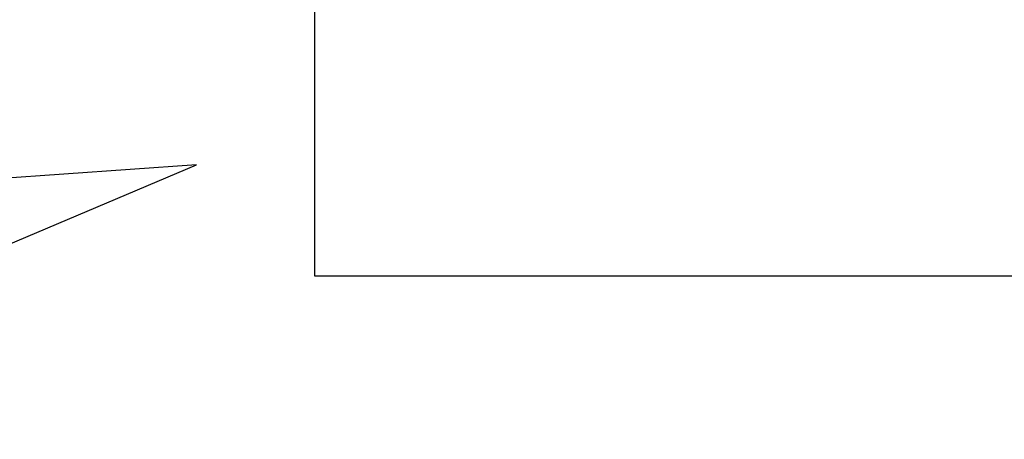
# Model space of a CAD drawing. Header units: inches. Extents: x 0 to 474, y -297 to 0.
# Tile 12 of 256: x 163.2 to 167.88, y -174.68 to -172.68. Entities that reach past the tile are written whole.
import ezdxf

# ---------------------------------------------------------------- set-up
doc = ezdxf.new("R2010")
doc.units = ezdxf.units.IN
doc.header["$MEASUREMENT"] = 0

msp = doc.modelspace()

# ---------------------------------------------------------------- linework, layer by layer
at = {"color": 1, "true_color": 0xff0000}
for p, q in [((164.6, -169.5), (164.6, -173.9)), ((164.0383, -173.3711), (160.7011, -173.6078)), ((160.9583, -174.6773), (164.0383, -173.3711)), ((164.6, -173.9), (195, -173.9))]:
    msp.add_line(p, q, dxfattribs=at)
at = {"color": 7, "true_color": 0xffffff}
for p, q in [((164.6, -169.5), (164.6, -173.9)), ((164.6, -173.9), (195, -173.9))]:
    msp.add_line(p, q, dxfattribs=at)

doc.saveas('drawing.dxf')
